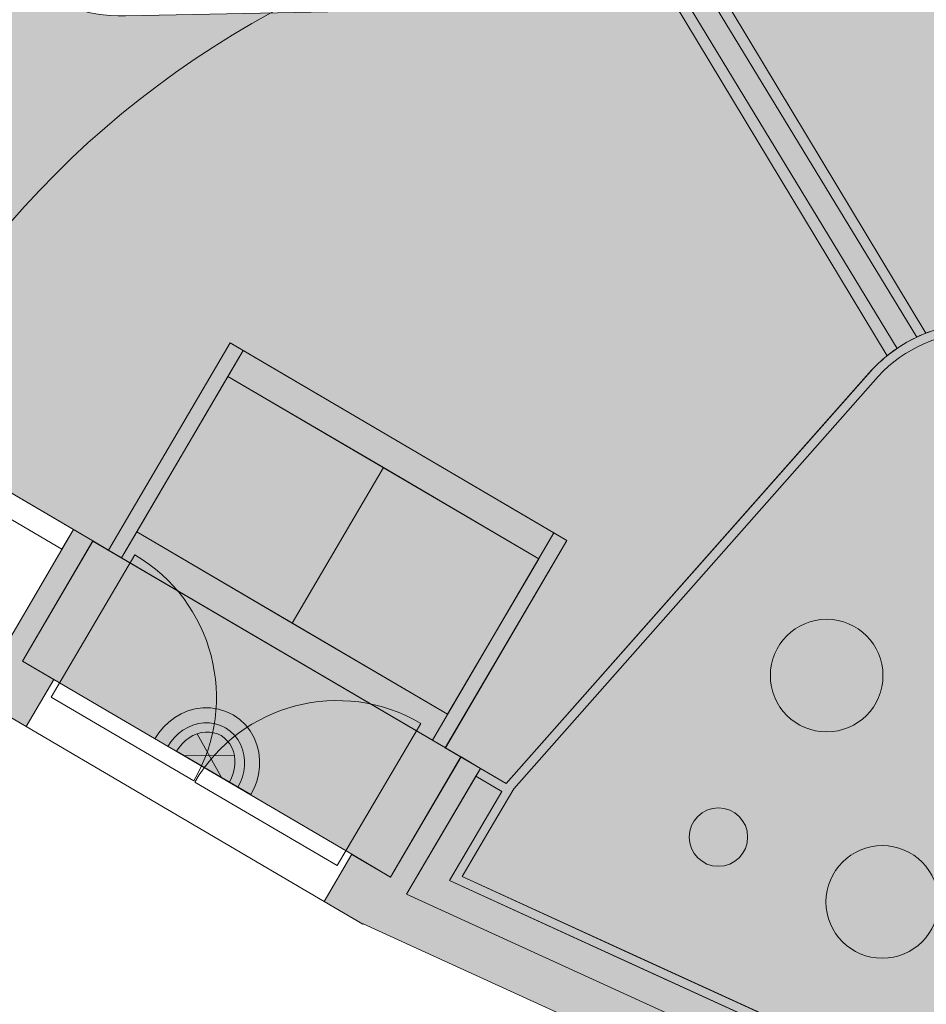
# Model space of a CAD drawing. Header units: metres. Extents: x 3492183 to 3492884, y 5882475 to 5882978.
# Tile 32 of 256: x 3492431 to 3492437, y 5882634 to 5882640. Entities that reach past the tile are written whole.
import ezdxf

# ---------------------------------------------------------------- set-up
doc = ezdxf.new("R2010")
doc.units = ezdxf.units.M
doc.header["$LTSCALE"] = 0.1
doc.linetypes.add('VW-01 Strichlinie kurz', pattern=[2, 1, -1])
for name, color, linetype, lineweight, true_color in [('A-Abtrittrose Planung', 7, 'Continuous', 9, 0x454545), ('A-Abtrittroste-Bestand', 7, 'Continuous', 9, 0x454545), ('Bod-Einfassung-Rasenbord 100_30_5', 7, 'Continuous', 9, 0x454545), ('Bod-Klinker', 7, 'Continuous', 9, 0x454545), ('Bod-Pflaster Arena', 250, 'Continuous', 13, 0x333333), ('Bod-Pflaster Beton Gestaltung Ambiente 24_16_8', 7, 'Continuous', 9, 0x454545), ('Bod-Pflaster Beton grau', 7, 'Continuous', 9, 0x454545), ('Bod-Pflaster Traufe', 7, 'Continuous', 18, 0x454545), ('Entwässerung-Schacht unklar Bestand', 7, 'Continuous', 50, 0x454545), ('Geb-Dach', 7, 'Continuous', 9, 0x454545), ('Geb-Türen', 7, 'Continuous', 9, 0x454545), ('Veg-Gehölze roden', 1, 'Continuous', 35, 0xff0000), ('Veg-Pflanzung', 7, 'Continuous', 9, 0x555555), ('Veg-Rasen', 7, 'Continuous', 9, 0x454545)]:
    doc.layers.add(name, color=color, linetype=linetype, lineweight=lineweight, true_color=true_color)
for name, color, linetype, lineweight in [('A-Leuchten-Fassade', 7, 'Continuous', 9), ('A-Leuchten-Fassade Sicherheit CEAG 84022.1', 7, 'Continuous', 9), ('Bod-Pflasterrinne', 7, 'Continuous', 9), ('Geb-Eingänge', 255, 'VW-01 Strichlinie kurz', 35), ('Keine', 7, 'Continuous', 9)]:
    doc.layers.add(name, color=color, linetype=linetype, lineweight=lineweight)

# ---------------------------------------------------------------- blocks, each defined once
blk = doc.blocks.new('Belag_Weg')
at = {"layer": 'Bod-Pflaster Beton grau'}
blk.add_rational_spline([(102.3568, -5.5698), (103.7681, -5.6466), (105.0652, -5.0855), (107.2735, -4.1301), (109.4818, -3.1747), (110.8181, -2.5966), (112.2707, -2.6953), (140.5453, -4.6158), (168.8198, -6.5364), (171.8719, -6.7437), (173.8323, -4.3953), (175.7928, -2.047), (175.0438, 0.919), (174.5059, 3.0487), (170.8681, 17.4534), (171, 16.95), (166.4527, 29.1486), (161.9054, 41.3473), (160.0712, 42.2374), (158.237, 43.1275), (163.2914, 29.1238), (168.3458, 15.1201), (168.0004, 16.5565), (171.5972, 2.3141), (172.1351, 0.1844), (172.5096, -1.2986), (171.5294, -2.4727), (170.5491, -3.6469), (169.0231, -3.5433), (140.7486, -1.6227), (112.474, 0.2978), (110.295, 0.4458), (108.2906, -0.4214), (106.0823, -1.3767), (103.874, -2.3321), (103.2255, -2.6127), (102.5198, -2.5743), (52.3338, 0.1567), (2.1477, 2.8876), (3.5625, 4.7047), (4.9772, 6.5218), (5.0766, 6.7137), (5.2147, 6.88), (13.3369, 16.6634), (21.4591, 26.4467), (22.8498, 28.1219), (22.8987, 30.2986), (23.8425, 72.3163), (24.7864, 114.334), (24.83, 116.2764), (26.7728, 116.289), (32.3881, 116.3256), (38.0034, 116.3623), (43.5725, 116.3751), (49.1416, 116.3879), (49.104, 113.7229), (49.0664, 111.058), (49.0701, 110.9972), (49.0739, 110.9365), (50.121, 110.9283), (51.1681, 110.9202), (51.1593, 110.9907), (51.1506, 111.0612), (51.1882, 113.7269), (51.2258, 116.3926), (60.148, 116.4064), (69.0702, 116.4201), (76.2847, 116.4313), (83.4992, 116.4424), (93.6964, 116.4615), (103.8935, 116.4806), (104.3212, 116.2967), (104.7488, 116.1127), (106.0421, 115.7293), (107.3353, 115.3458), (106.8033, 118.581), (106.2712, 121.8163), (105.1986, 120.4886), (104.1261, 119.1609), (102.1731, 119.1466), (100.2201, 119.1323), (100.2029, 121.6188), (100.1857, 124.1052), (96.7017, 124.0952), (93.2176, 124.0851), (93.1905, 128.1275), (93.1634, 132.1698), (86.4647, 132.1261), (79.7661, 132.0824), (79.7771, 125.7525), (79.7881, 119.4225), (73.5637, 119.4116), (67.3392, 119.4006), (67.3386, 119.963), (67.3379, 120.5253), (66.2925, 120.5215), (65.2471, 120.5176), (65.2498, 119.7978), (65.2524, 119.078), (52.3065, 119.0499), (39.3606, 119.0218), (39.351, 121.7914), (39.3413, 124.5609), (38.1313, 124.5565), (36.9214, 124.5521), (36.9212, 124.4825), (36.921, 124.4129), (36.7312, 124.4127), (36.5414, 124.4124), (36.5418, 125.6538), (36.5422, 126.8952), (35.8399, 126.8954), (35.1376, 126.8956), (35.129, 122.9571), (35.1204, 119.0187), (31.0224, 119.047), (26.9245, 119.0754), (26.087, 119.0811), (25.5035, 119.682), (24.92, 120.2829), (24.9388, 121.1202), (25.075, 127.183), (25.2112, 133.2457), (25.6499, 134.2469), (25.6754, 135.3397), (25.7514, 138.6017), (29.0063, 138.8307), (40.5702, 139.6443), (52.1342, 140.4579), (52.0465, 141.7048), (51.9587, 142.9517), (40.3948, 142.1381), (28.8308, 141.3246), (26.8705, 141.1866), (25.3613, 139.9279), (25.4448, 143.6441), (25.5282, 147.3602), (24.2785, 147.3883), (23.0289, 147.4164), (22.8768, 140.6451), (22.7247, 133.8738), (21.7822, 132.3455), (19.9888, 132.4338), (-9.3752, 133.8793), (-38.7392, 135.3248), (-38.8007, 134.0763), (-38.8622, 132.8278), (-9.4981, 131.3823), (19.8659, 129.9368), (20.1685, 129.9219), (20.4708, 129.9401), (21.3465, 129.9928), (21.9783, 129.3843), (22.6101, 128.7758), (22.5904, 127.8988), (21.4949, 79.1268), (20.3994, 30.3547), (20.37, 29.0487), (19.5356, 28.0436), (9.2359, 16.0517), (-1.0638, 4.0598), (-3.0077, 2.1759), (-4.9517, 0.2919), (-9.488, -5.3691), (-14.0243, -11.0302), (-13.6897, -11.302), (-13.3551, -11.5738), (-15.3249, -13.9464), (-17.2947, -16.319), (-16.3329, -17.1175), (-15.3712, -17.9159), (-13.3929, -15.533), (-11.4146, -13.1501), (-11.159, -13.3578), (-10.9034, -13.5654), (-7.0571, -8.7801), (-3.2109, -3.9948), (-1.6017, -1.928), (0.0076, 0.1389), (0.0038, 0.0694), (0, 0), (51.1784, -2.7849), (102.3568, -5.5698)], [1, 0.973360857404, 1, 1, 1, 0.971796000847, 1, 1, 1, 0.890889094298, 1, 0.890889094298, 1, 1, 1, 1, 1, 1, 1, 1, 1, 1, 1, 1, 1, 0.890889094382, 1, 0.890889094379, 1, 1, 1, 0.971796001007, 1, 1, 1, 0.973360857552, 1, 1, 1, 1, 1, 0.994210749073, 1, 1, 1, 0.944339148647, 1, 1, 1, 0.717277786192, 1, 1, 1, 1, 1, 1, 1, 1, 1, 1, 1, 1, 1, 1, 1, 1, 1, 1, 1, 1, 1, 1, 1, 1, 1, 1, 1, 1, 1, 1, 1, 1, 1, 1, 1, 1, 1, 1, 1, 1, 1, 1, 1, 1, 1, 1, 1, 1, 1, 1, 1, 1, 1, 1, 1, 1, 1, 1, 1, 1, 1, 1, 1, 1, 1, 1, 1, 0.922385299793, 1, 0.922385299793, 1, 1, 1, 0.981076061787, 1, 0.7393922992, 1, 1, 1, 1, 1, 1, 1, 0.951578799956, 1, 1, 1, 1, 1, 1, 1, 0.860927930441, 1, 1, 1, 1, 1, 1, 1, 0.998507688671, 1, 0.915785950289, 1, 0.915785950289, 1, 1, 1, 0.94433914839, 1, 1, 1, 1, 1, 1, 1, 1, 1, 1, 1, 1, 1, 1, 1, 1, 1, 1, 1, 1, 1, 1, 1, 1, 1], degree=2, knots=[0, 0, 0, 0.000596, 0.000596, 0.001639, 0.001639, 0.002252, 0.002252, 0.014532, 0.014532, 0.015713, 0.015713, 0.016894, 0.016894, 0.017846, 0.023332, 0.023332, 0.160581, 0.160581, 0.182075, 0.182075, 0.339032, 0.339032, 0.354606, 0.357345, 0.357345, 0.359043, 0.359043, 0.360742, 0.360742, 0.396072, 0.396072, 0.398718, 0.398718, 0.401718, 0.401718, 0.402575, 0.402575, 0.465233, 0.465233, 0.468104, 0.468104, 0.468372, 0.468372, 0.484224, 0.484224, 0.486788, 0.486788, 0.539183, 0.539183, 0.54092, 0.54092, 0.547921, 0.547921, 0.554864, 0.554864, 0.558186, 0.558186, 0.558262, 0.558262, 0.559568, 0.559568, 0.559656, 0.559656, 0.56298, 0.56298, 0.574103, 0.574103, 0.583097, 0.583097, 0.595809, 0.595809, 0.59639, 0.59639, 0.598071, 0.598071, 0.602159, 0.602159, 0.604287, 0.604287, 0.606721, 0.606721, 0.609821, 0.609821, 0.614165, 0.614165, 0.619204, 0.619204, 0.627556, 0.627556, 0.635447, 0.635447, 0.643207, 0.643207, 0.643908, 0.643908, 0.645211, 0.645211, 0.646108, 0.646108, 0.662248, 0.662248, 0.6657, 0.6657, 0.667209, 0.667209, 0.667296, 0.667296, 0.667532, 0.667532, 0.66908, 0.66908, 0.669955, 0.669955, 0.674865, 0.674865, 0.679974, 0.679974, 0.680937, 0.680937, 0.6819, 0.6819, 0.689461, 0.689461, 0.690798, 0.690798, 0.693805, 0.693805, 0.708257, 0.708257, 0.709816, 0.709816, 0.724268, 0.724268, 0.726599, 0.726599, 0.731233, 0.731233, 0.732791, 0.732791, 0.741235, 0.741235, 0.743162, 0.743162, 0.779814, 0.779814, 0.781372, 0.781372, 0.818024, 0.818024, 0.818401, 0.818401, 0.819402, 0.819402, 0.820404, 0.820404, 0.881222, 0.881222, 0.88276, 0.88276, 0.902467, 0.902467, 0.905842, 0.905842, 0.914885, 0.914885, 0.915423, 0.915423, 0.919267, 0.919267, 0.920825, 0.920825, 0.924686, 0.924686, 0.925097, 0.925097, 0.932751, 0.932751, 0.936016, 0.936016, 0.936103, 0.936103, 1, 1, 1], dxfattribs=at)
at = {"layer": 'Bod-Pflaster Beton grau', "color": 0, "flags": 1}
for tag in ['IFC_UUID', 'instanceID']:
    blk.add_attdef(tag, (3492321.1249, 5882577.1659), '', height=0.00018, dxfattribs=at)
blk = doc.blocks.new('Gruppe-11')
at = {"layer": 'A-Leuchten-Fassade', "linetype": 'Continuous', "lineweight": 0}
blk.add_hatch(color=2, dxfattribs=at).paths.add_polyline_path([(0.0003, -0.2041), (0.0003, 0.2039), (0.0317, 0.2022), (0.0625, 0.197), (0.0922, 0.1884), (0.1203, 0.1766), (0.1465, 0.1618), (0.1701, 0.1442), (0.1908, 0.1241), (0.2082, 0.1019), (0.2221, 0.078), (0.2322, 0.0527), (0.2383, 0.0266), (0.2403, -0.0001), (0.2383, -0.0267), (0.2322, -0.0529), (0.2221, -0.0781), (0.2082, -0.1021), (0.1908, -0.1243), (0.1701, -0.1443), (0.1465, -0.1619), (0.1203, -0.1767), (0.0922, -0.1885), (0.0625, -0.1971), (0.0317, -0.2023)])
at = {"layer": 'A-Leuchten-Fassade', "color": 7}
blk.add_line((0.1701, 0.1442), (0.0003, -0.1443), dxfattribs=at)
at = {"layer": 'A-Leuchten-Fassade', "color": 7, "linetype": 'Continuous', "lineweight": 9, "transparency": 33554687}
blk.add_line((0.1701, -0.1443), (0.0003, 0.1442), dxfattribs=at)
at = {"layer": 'A-Leuchten-Fassade', "color": 7, "flags": 128}
blk.add_lwpolyline([(0.0003, -0.2041), (0.0003, 0.2039), (0.0317, 0.2022), (0.0625, 0.197), (0.0922, 0.1884), (0.1203, 0.1766), (0.1465, 0.1618), (0.1701, 0.1442), (0.1908, 0.1241), (0.2082, 0.1019), (0.2221, 0.078), (0.2322, 0.0527), (0.2383, 0.0266), (0.2403, -0.0001), (0.2383, -0.0267), (0.2322, -0.0529), (0.2221, -0.0781), (0.2082, -0.1021), (0.1908, -0.1243), (0.1701, -0.1443), (0.1465, -0.1619), (0.1203, -0.1767), (0.0922, -0.1885), (0.0625, -0.1971), (0.0317, -0.2023)], close=True, dxfattribs=at)
blk = doc.blocks.new('A-Leuchte Fassade')
at = {"layer": 'A-Leuchten-Fassade', "linetype": 'Continuous', "lineweight": 0, "transparency": 33554534}
for points in [[(0.0011, -0.3702), (-0.0004, 0.3701), (0.0481, 0.3677), (0.0963, 0.3595), (0.1431, 0.346), (0.1884, 0.327), (0.2313, 0.3026), (0.2713, 0.2728), (0.3076, 0.2377), (0.3391, 0.1975), (0.3651, 0.1528), (0.3845, 0.1042), (0.3965, 0.0528), (0.4006, 0), (0.3965, -0.0528), (0.3845, -0.1042), (0.3651, -0.1528), (0.3391, -0.1975), (0.3076, -0.2377), (0.2713, -0.2728), (0.2313, -0.3026), (0.1884, -0.327), (0.1431, -0.346), (0.0963, -0.3595), (0.0484, -0.3676)], [(0.0009, -0.2701), (-0.0002, 0.27), (0.0373, 0.2681), (0.074, 0.2619), (0.1098, 0.2515), (0.1442, 0.2371), (0.1765, 0.2188), (0.2064, 0.1965), (0.2331, 0.1706), (0.2562, 0.1413), (0.2749, 0.1089), (0.2888, 0.0741), (0.2974, 0.0375), (0.3003, 0), (0.2974, -0.0375), (0.2888, -0.0741), (0.2749, -0.1089), (0.2562, -0.1413), (0.2331, -0.1706), (0.2064, -0.1965), (0.1765, -0.2188), (0.1442, -0.2371), (0.1098, -0.2515), (0.074, -0.2619), (0.0373, -0.2681)]]:
    blk.add_hatch(color=2, dxfattribs=at).paths.add_polyline_path(points)
at = {"layer": 'A-Leuchten-Fassade', "color": 2, "transparency": 33554534, "flags": 128}
for points in [[(0.0011, -0.3702), (-0.0004, 0.3701), (0.0481, 0.3677), (0.0963, 0.3595), (0.1431, 0.346), (0.1884, 0.327), (0.2313, 0.3026), (0.2713, 0.2728), (0.3076, 0.2377), (0.3391, 0.1975), (0.3651, 0.1528), (0.3845, 0.1042), (0.3965, 0.0528), (0.4006, 0), (0.3965, -0.0528), (0.3845, -0.1042), (0.3651, -0.1528), (0.3391, -0.1975), (0.3076, -0.2377), (0.2713, -0.2728), (0.2313, -0.3026), (0.1884, -0.327), (0.1431, -0.346), (0.0963, -0.3595), (0.0484, -0.3676)], [(0.0009, -0.2701), (-0.0002, 0.27), (0.0373, 0.2681), (0.074, 0.2619), (0.1098, 0.2515), (0.1442, 0.2371), (0.1765, 0.2188), (0.2064, 0.1965), (0.2331, 0.1706), (0.2562, 0.1413), (0.2749, 0.1089), (0.2888, 0.0741), (0.2974, 0.0375), (0.3003, 0), (0.2974, -0.0375), (0.2888, -0.0741), (0.2749, -0.1089), (0.2562, -0.1413), (0.2331, -0.1706), (0.2064, -0.1965), (0.1765, -0.2188), (0.1442, -0.2371), (0.1098, -0.2515), (0.074, -0.2619), (0.0373, -0.2681)]]:
    blk.add_lwpolyline(points, close=True, dxfattribs=at)
at = {"layer": 'Keine', "color": 7}
blk.add_blockref('Gruppe-11', (0, 0), dxfattribs=at)
blk = doc.blocks.new('Gebäude EG 2026-01-15')
at = {"color": 255}
blk.add_wipeout([(-36.1487, 8.6422), (-35.9644, 8.9564), (-33.9805, 7.7926), (-34.1648, 7.4783)], dxfattribs=at).dxf.layer = 'Keine'
at = {"layer": 'Geb-Dach', "linetype": 'Continuous', "lineweight": 0}
blk.add_hatch(color=250, dxfattribs=at).paths.add_polyline_path([(-33.7212, 7.6402), (-33.252, 8.4395), (-33.1227, 8.3635), (-33.6142, 7.5261), (-25.41, 3.7768), (-17.9211, 0.7417), (-8.5084, -3.3486), (-4.7421, 2.8512), (-6.3648, 4.3088), (-16.3468, 13.2712), (-16.4068, 13.3252), (-9.9685, 20.1524), (0.8273, 10.0802), (1.0234, 10.3339), (1.5685, 11.0401), (1.6872, 10.9484), (1.1212, 10.2151), (1.3584, 10.0318), (1.1353, 9.7432), (0.8984, 9.9263), (0.7995, 9.7984), (0.7535, 9.7388), (-9.9549, 19.7295), (-15.9777, 13.3429), (-6.1643, 4.532), (-4.3565, 2.9081), (-8.388, -3.7281), (-18.0373, 0.4651), (-25.5288, 3.5012), (-33.904, 7.3287), (-33.9056, 7.326), (-34.1641, 7.4777), (-33.9797, 7.7919)])
at = {"layer": 'Geb-Dach', "color": 7, "lineweight": 9, "flags": 128}
blk.add_lwpolyline([(-8.388, -3.7281), (-18.0373, 0.4651), (-25.5288, 3.5012), (-33.904, 7.3287), (-33.9056, 7.326), (-34.1641, 7.4777), (-33.9797, 7.7919), (-33.7212, 7.6402), (-33.252, 8.4395), (-33.1227, 8.3635), (-33.6142, 7.5261), (-25.41, 3.7768), (-17.9211, 0.7417), (-8.5084, -3.3486)], dxfattribs=at)
at = {"layer": 'Keine', "color": 252, "flags": 128}
blk.add_lwpolyline([(-36.1487, 8.6422), (-35.9644, 8.9564), (-33.9805, 7.7926), (-34.1648, 7.4783)], close=True, dxfattribs=at)
at = {"color": 255}
blk.add_wipeout([(-33.9795, 7.7923), (-34.164, 7.4777), (-36.1479, 8.6416), (-35.9633, 8.9562)], dxfattribs=at).dxf.layer = 'Geb-Türen'
at = {"layer": 'Geb-Dach', "linetype": 'Continuous', "lineweight": 0}
blk.add_hatch(color=250, dxfattribs=at).paths.add_polyline_path([(-36.1728, 9.0786), (-35.9636, 8.9558), (-36.148, 8.6416), (-36.4865, 8.8403), (-35.8327, 9.9542), (-35.7034, 9.8783)])
at = {"layer": 'Geb-Dach', "color": 7, "lineweight": 9, "flags": 128}
blk.add_lwpolyline([(-36.1728, 9.0786), (-35.9636, 8.9558), (-36.148, 8.6416), (-36.4865, 8.8403), (-35.8327, 9.9542), (-35.7034, 9.8783)], close=True, dxfattribs=at)
at = {"layer": 'Geb-Türen', "flags": 128}
for points in [[(-35.4244, 9.7853, -0.414213), (-35.032, 8.2809), (-35.9806, 8.8377), (-35.4244, 9.7853)], [(-33.5203, 8.6635, 0.414213), (-35.0251, 8.2727), (-34.0765, 7.7159), (-33.5203, 8.6635)]]:
    blk.add_lwpolyline(points, format="xyb", dxfattribs=at)
blk.add_lwpolyline([(-33.9795, 7.7923), (-34.164, 7.4777), (-36.1479, 8.6416), (-35.9633, 8.9562)], close=True, dxfattribs=at)
at = {"color": 255}
blk.add_wipeout([(-37.7818, 11.0981), (-35.8328, 9.9541), (-35.9095, 9.8234), (-37.8585, 10.9674)], dxfattribs=at).dxf.layer = 'Geb-Türen'
at = {"layer": 'Geb-Türen', "flags": 128}
blk.add_lwpolyline([(-37.7818, 11.0981), (-35.8328, 9.9541), (-35.9095, 9.8234), (-37.8585, 10.9674)], close=True, dxfattribs=at)

msp = doc.modelspace()

# ---------------------------------------------------------------- hatches: boundary and pattern name
at = {"layer": 'A-Abtrittrose Planung', "linetype": 'Continuous', "lineweight": 0, "true_color": 0xdfdfdf}
for points in [[(3492433.6065, 5882637.3443), (3492432.9993, 5882636.3092), (3492431.9643, 5882636.9163), (3492432.5714, 5882637.9514)], [(3492434.6415, 5882636.7371), (3492434.0344, 5882635.702), (3492432.9993, 5882636.3092), (3492433.6065, 5882637.3443)]]:
    msp.add_hatch(color=254, dxfattribs=at).paths.add_polyline_path(points)
at = {"layer": 'A-Abtrittroste-Bestand', "linetype": 'Continuous', "lineweight": 0, "true_color": 0xcccccc}
msp.add_hatch(color=254, dxfattribs=at).paths.add_polyline_path([(3492431.2032, 5882636.0561), (3492431.6722, 5882636.8555), (3492434.1236, 5882635.4172), (3492433.6546, 5882634.6178)])
at = {"layer": 'Bod-Einfassung-Rasenbord 100_30_5', "linetype": 'Continuous', "lineweight": 0, "true_color": 0xe6e6e6}
h = msp.add_hatch(color=254, dxfattribs=at)
edge = h.paths.add_edge_path()
edge.add_line((3492444.6361, 5882631.6327), (3492447.244, 5882631.3108))
edge.add_line((3492447.244, 5882631.3108), (3492447.1685, 5882631.3812))
edge.add_line((3492447.1685, 5882631.3812), (3492444.6434, 5882631.6922))
edge.add_arc((3492444.7656, 5882632.6847), 1, 216.6788, 262.97954, ccw=False)
edge.add_line((3492443.9636, 5882632.0874), (3492442.4484, 5882634.1218))
edge.add_arc((3492441.6464, 5882633.5244), 1, 36.6788, 46.98589)
edge.add_line((3492442.3286, 5882634.2556), (3492438.2709, 5882638.0414))
edge.add_arc((3492437.5887, 5882637.3102), 1, 46.98587, 136.98356)
edge.add_line((3492436.8575, 5882637.9924), (3492434.4256, 5882635.2399))
edge.add_line((3492434.4256, 5882635.2399), (3492434.2531, 5882635.3412))
edge.add_line((3492434.2531, 5882635.3412), (3492434.2228, 5882635.2894))
edge.add_line((3492434.2228, 5882635.2894), (3492434.3953, 5882635.1882))
edge.add_line((3492434.3953, 5882635.1882), (3492434.0462, 5882634.5935))
edge.add_line((3492434.0462, 5882634.5935), (3492442.045, 5882630.9381))
edge.add_line((3492442.045, 5882630.9381), (3492449.5321, 5882627.9038))
edge.add_line((3492449.5321, 5882627.9038), (3492458.787, 5882623.882))
edge.add_line((3492458.787, 5882623.882), (3492462.3766, 5882629.7909))
edge.add_line((3492462.3766, 5882629.7909), (3492450.8768, 5882640.1175))
edge.add_line((3492450.8768, 5882640.1175), (3492451.0126, 5882640.2617))
edge.add_line((3492451.0126, 5882640.2617), (3492450.969, 5882640.3029))
edge.add_line((3492450.969, 5882640.3029), (3492449.5766, 5882638.8263))
edge.add_line((3492449.5766, 5882638.8263), (3492449.6203, 5882638.7851))
edge.add_line((3492449.6203, 5882638.7851), (3492450.8355, 5882640.0739))
edge.add_line((3492450.8355, 5882640.0739), (3492462.2995, 5882629.7795))
edge.add_line((3492462.2995, 5882629.7795), (3492458.7629, 5882623.9579))
edge.add_line((3492458.7629, 5882623.9579), (3492449.5554, 5882627.9591))
edge.add_line((3492449.5554, 5882627.9591), (3492442.0687, 5882630.9932))
edge.add_line((3492442.0687, 5882630.9932), (3492435.2934, 5882634.0895))
edge.add_line((3492435.2934, 5882634.0895), (3492434.1316, 5882634.6205))
edge.add_line((3492434.1316, 5882634.6205), (3492434.3405, 5882634.9764))
edge.add_line((3492434.3405, 5882634.9764), (3492434.3408, 5882634.9763))
edge.add_line((3492434.3408, 5882634.9763), (3492434.4753, 5882635.2056))
edge.add_line((3492434.4753, 5882635.2056), (3492436.9019, 5882637.9521))
edge.add_arc((3492437.5887, 5882637.3102), 0.94, 46.98589, 136.93468, ccw=False)
edge.add_line((3492438.2299, 5882637.9975), (3492442.2877, 5882634.2117))
edge.add_arc((3492441.6464, 5882633.5244), 0.94, 36.6788, 46.98589, ccw=False)
edge.add_line((3492442.4003, 5882634.0859), (3492443.9155, 5882632.0515))
edge.add_arc((3492444.7656, 5882632.6847), 1.06, 216.6788, 262.97954)
at = {"layer": 'Bod-Klinker', "linetype": 'Continuous', "lineweight": 0, "true_color": 0xedc7ac}
for points in [[(3492432.5862, 5882638.1743), (3492432.6724, 5882638.1237), (3492431.8632, 5882636.7441), (3492431.777, 5882636.7947)], [(3492432.5714, 5882637.9514), (3492432.6725, 5882638.1238), (3492434.7427, 5882636.9095), (3492434.6415, 5882636.7371)], [(3492431.8631, 5882636.7439), (3492431.9643, 5882636.9163), (3492434.0344, 5882635.7021), (3492433.9332, 5882635.5296)], [(3492434.7426, 5882636.9094), (3492434.8288, 5882636.8588), (3492434.0196, 5882635.4792), (3492433.9333, 5882635.5298)]]:
    msp.add_hatch(color=31, dxfattribs=at).paths.add_polyline_path(points)
at = {"layer": 'Bod-Pflaster Arena', "linetype": 'Continuous', "lineweight": 0, "true_color": 0xe3d8b9}
h = msp.add_hatch(color=254, dxfattribs=at)
edge = h.paths.add_edge_path()
edge.add_line((3492449.5766, 5882638.8263), (3492450.969, 5882640.3029))
edge.add_line((3492450.969, 5882640.3029), (3492450.969, 5882640.3028))
edge.add_line((3492450.969, 5882640.3028), (3492457.4074, 5882647.13))
edge.add_line((3492457.4074, 5882647.13), (3492459.0099, 5882645.6349))
edge.add_line((3492459.0099, 5882645.6349), (3492459.1873, 5882645.825))
edge.add_line((3492459.1873, 5882645.825), (3492459.1879, 5882645.8244))
edge.add_arc((3492459.8902, 5882645.1125), 1, 46.98589, 134.61031, ccw=False)
edge.add_line((3492460.5724, 5882645.8437), (3492466.4332, 5882640.3757))
edge.add_line((3492466.4332, 5882640.3757), (3492467.3676, 5882641.4733))
edge.add_line((3492467.3676, 5882641.4733), (3492454.1431, 5882653.8115))
edge.add_arc((3492454.8662, 5882654.5866), 1.06, 169.69245, 226.98589, ccw=False)
edge.add_line((3492453.8233, 5882654.7762), (3492454.1039, 5882656.3193))
edge.add_arc((3492455.1468, 5882656.1296), 1.06, 136.98589, 169.69245, ccw=False)
edge.add_line((3492454.3717, 5882656.8527), (3492455.6419, 5882658.2141))
edge.add_arc((3492456.4169, 5882657.491), 1.06, 107.36996, 136.98589, ccw=False)
edge.add_line((3492456.1005, 5882658.5026), (3492457.7299, 5882659.0123))
edge.add_line((3492457.7299, 5882659.0123), (3492457.7958, 5882659.0326))
edge.add_line((3492457.7958, 5882659.0326), (3492454.9886, 5882661.6864))
edge.add_arc((3492455.6756, 5882662.4131), 1, 189.11139, 226.60901, ccw=False)
edge.add_line((3492454.6882, 5882662.2548), (3492454.6299, 5882661.9322))
edge.add_line((3492454.6299, 5882661.9322), (3492454.3805, 5882660.5937))
edge.add_arc((3492453.3384, 5882660.7878), 1.06, 316.98589, 349.44615, ccw=False)
edge.add_line((3492454.1135, 5882660.0647), (3492452.9689, 5882658.838))
edge.add_arc((3492452.2377, 5882659.5201), 1, 226.98589, 316.98589, ccw=False)
edge.add_line((3492451.5556, 5882658.789), (3492450.7111, 5882659.5768))
edge.add_line((3492450.7111, 5882659.5768), (3492449.4998, 5882655.8473))
edge.add_arc((3492448.5422, 5882655.5591), 1, -43.01413, 16.74955, ccw=False)
edge.add_line((3492449.2734, 5882654.8769), (3492436.083, 5882640.7389))
edge.add_arc((3492435.3518, 5882641.4211), 1, 294.25595, 316.98589, ccw=False)
edge.add_line((3492435.7626, 5882640.5094), (3492437.1586, 5882638.213))
edge.add_arc((3492437.5887, 5882637.3102), 1, 46.98588, 115.47069, ccw=False)
edge.add_line((3492438.2709, 5882638.0414), (3492442.3286, 5882634.2556))
edge.add_arc((3492441.6464, 5882633.5244), 1, 36.6788, 46.98589, ccw=False)
edge.add_line((3492442.4484, 5882634.1218), (3492443.9636, 5882632.0874))
edge.add_arc((3492444.7656, 5882632.6847), 1, 216.6788, 262.97954)
edge.add_line((3492444.6434, 5882631.6922), (3492447.1685, 5882631.3812))
edge.add_line((3492447.1685, 5882631.3812), (3492439.0894, 5882638.9189))
edge.add_arc((3492439.7715, 5882639.6501), 1, 136.99708, 226.98589, ccw=False)
edge.add_line((3492439.0402, 5882640.3321), (3492449.8616, 5882651.9355))
edge.add_arc((3492450.5872, 5882651.2474), 1, 92.69779, 136.51654, ccw=False)
edge.add_line((3492450.5402, 5882652.2462), (3492453.1364, 5882652.3686))
edge.add_arc((3492453.1835, 5882651.3697), 1, 49.27779, 92.69779, ccw=False)
edge.add_arc((3492453.1835, 5882651.3697), 1, 46.98589, 49.27779, ccw=False)
edge.add_line((3492453.8657, 5882652.1009), (3492454.0955, 5882651.8864))
edge.add_line((3492454.0955, 5882651.8864), (3492455.2012, 5882650.8549))
edge.add_arc((3492454.478, 5882650.0799), 1.06, -43.32081, 46.98589, ccw=False)
edge.add_line((3492455.2492, 5882649.3526), (3492451.8317, 5882645.7287))
edge.add_line((3492451.8317, 5882645.7287), (3492451.7881, 5882645.7699))
edge.add_line((3492451.7881, 5882645.7699), (3492447.312, 5882641.0234))
edge.add_line((3492447.312, 5882641.0234), (3492447.412, 5882640.8663))
edge.add_arc((3492449.0488, 5882641.9076), 1.94, 212.46422, 228.07787)
edge.add_line((3492447.7526, 5882640.4642), (3492449.5766, 5882638.8263))
at = {"layer": 'Bod-Pflaster Beton Gestaltung Ambiente 24_16_8', "linetype": 'Continuous', "lineweight": 0, "true_color": 0xe2dbd0, "transparency": 33554687}
h = msp.add_hatch(color=254, dxfattribs=at)
edge = h.paths.add_edge_path()
edge.add_line((3492431.6725, 5882636.8559), (3492431.7765, 5882636.7948))
edge.add_line((3492431.7765, 5882636.7948), (3492432.5862, 5882638.1743))
edge.add_line((3492432.5862, 5882638.1743), (3492434.8289, 5882636.8579))
edge.add_line((3492434.8289, 5882636.8579), (3492434.0192, 5882635.4785))
edge.add_line((3492434.0192, 5882635.4785), (3492434.4256, 5882635.2399))
edge.add_line((3492434.4256, 5882635.2399), (3492436.8577, 5882637.9923))
edge.add_arc((3492437.1461, 5882637.7374), 0.3848, 136.01291, 138.53484, ccw=False)
edge.add_arc((3492437.5887, 5882637.3102), 1, 124.07618, 136.01292, ccw=False)
edge.add_line((3492437.0284, 5882638.1385), (3492435.6187, 5882640.4574))
edge.add_arc((3492435.3518, 5882641.4211), 1, 273.10231, 285.47914, ccw=False)
edge.add_arc((3492435.3518, 5882641.4211), 1, 271.13279, 273.10232, ccw=False)
edge.add_line((3492435.3716, 5882640.4213), (3492431.8896, 5882640.3525))
edge.add_arc((3492431.8689, 5882641.4149), 1.0626, 228.57889, 271.11412, ccw=False)
edge.add_line((3492431.1659, 5882640.6181), (3492429.6927, 5882639.0538))
edge.add_line((3492429.6927, 5882639.0538), (3492429.606, 5882638.9617))
edge.add_arc((3492428.6194, 5882639.0667), 0.9921, 329.42975, 353.9281, ccw=False)
edge.add_line((3492429.4737, 5882638.5621), (3492429.2922, 5882638.2529))
edge.add_line((3492429.2922, 5882638.2529), (3492431.6725, 5882636.8559))
at = {"layer": 'Bod-Pflaster Traufe', "linetype": 'Continuous', "lineweight": 0, "true_color": 0xf2f2f2}
msp.add_hatch(color=7, dxfattribs=at).paths.add_polyline_path([(3492450.969, 5882640.3028), (3492451.0126, 5882640.2617), (3492450.8768, 5882640.1175), (3492462.3766, 5882629.7909), (3492458.787, 5882623.882), (3492449.5321, 5882627.9038), (3492442.045, 5882630.9381), (3492435.2685, 5882634.035), (3492434.0462, 5882634.5935), (3492434.3953, 5882635.1882), (3492434.2228, 5882635.2894), (3492433.7616, 5882634.5037), (3492441.9658, 5882630.7544), (3492449.4547, 5882627.7194), (3492458.8674, 5882623.629), (3492462.6337, 5882629.8289), (3492450.969, 5882640.3029)])
at = {"layer": 'Bod-Pflasterrinne', "linetype": 'Continuous', "lineweight": 0, "true_color": 0xe6e6e6}
h = msp.add_hatch(color=254, dxfattribs=at)
edge = h.paths.add_edge_path()
edge.add_arc((3492435.3518, 5882641.4211), 1, 281.10493, 298.69508, ccw=False)
edge.add_line((3492435.5444, 5882640.4398), (3492436.9614, 5882638.089))
edge.add_arc((3492437.5887, 5882637.3102), 1, 111.59756, 128.85334, ccw=False)
edge.add_line((3492437.2206, 5882638.24), (3492435.832, 5882640.5439))
at = {"layer": 'Veg-Pflanzung', "linetype": 'Continuous', "lineweight": 0, "true_color": 0x87b17d}
h = msp.add_hatch(color=83, dxfattribs=at)
edge = h.paths.add_edge_path()
edge.add_line((3492453.2138, 5882630.662), (3492452.8859, 5882630.2968))
edge.add_line((3492452.8859, 5882630.2968), (3492452.5138, 5882630.6308))
edge.add_line((3492452.5138, 5882630.6308), (3492451.8371, 5882630.7181))
edge.add_line((3492451.8371, 5882630.7181), (3492451.7731, 5882630.2223))
edge.add_line((3492451.7731, 5882630.2223), (3492449.7896, 5882630.4783))
edge.add_line((3492449.7896, 5882630.4783), (3492449.8536, 5882630.9742))
edge.add_line((3492449.8536, 5882630.9742), (3492447.2799, 5882631.3064))
edge.add_line((3492447.2799, 5882631.3064), (3492447.245, 5882631.3107))
edge.add_line((3492447.245, 5882631.3107), (3492447.2446, 5882631.3103))
edge.add_line((3492447.2446, 5882631.3103), (3492447.244, 5882631.3108))
edge.add_line((3492447.244, 5882631.3108), (3492444.6361, 5882631.6327))
edge.add_arc((3492444.7656, 5882632.6847), 1.06, 216.6788, 262.97954, ccw=False)
edge.add_line((3492443.9155, 5882632.0515), (3492442.4003, 5882634.0859))
edge.add_arc((3492441.6464, 5882633.5244), 0.94, 36.6788, 46.98589)
edge.add_line((3492442.2877, 5882634.2117), (3492438.2299, 5882637.9975))
edge.add_arc((3492437.5887, 5882637.3102), 0.94, 46.98589, 136.93468)
edge.add_line((3492436.9019, 5882637.9521), (3492434.4753, 5882635.2056))
edge.add_line((3492434.4753, 5882635.2056), (3492434.3408, 5882634.9763))
edge.add_line((3492434.3408, 5882634.9763), (3492434.3405, 5882634.9764))
edge.add_line((3492434.3405, 5882634.9764), (3492434.1316, 5882634.6205))
edge.add_line((3492434.1316, 5882634.6205), (3492442.0687, 5882630.9932))
edge.add_line((3492442.0687, 5882630.9932), (3492449.5554, 5882627.9591))
edge.add_line((3492449.5554, 5882627.9591), (3492458.7629, 5882623.9579))
edge.add_line((3492458.7629, 5882623.9579), (3492462.2995, 5882629.7795))
edge.add_line((3492462.2995, 5882629.7795), (3492450.8355, 5882640.0739))
edge.add_line((3492450.8355, 5882640.0739), (3492449.6213, 5882638.7862))
edge.add_line((3492449.6213, 5882638.7862), (3492454.488, 5882634.4161))
edge.add_arc((3492453.7798, 5882633.6274), 1.06, -41.91926, 48.07787, ccw=False)
edge.add_line((3492454.5686, 5882632.9193), (3492454.5181, 5882632.8631))
edge.add_line((3492454.5181, 5882632.8631), (3492454.8901, 5882632.529))
edge.add_line((3492454.8901, 5882632.529), (3492453.2138, 5882630.662))

# ---------------------------------------------------------------- linework, layer by layer
at = {"layer": 'A-Abtrittrose Planung', "flags": 128}
for points in [[(3492433.6065, 5882637.3443), (3492432.9993, 5882636.3092), (3492431.9643, 5882636.9163), (3492432.5714, 5882637.9514)], [(3492434.6415, 5882636.7371), (3492434.0344, 5882635.702), (3492432.9993, 5882636.3092), (3492433.6065, 5882637.3443)]]:
    msp.add_lwpolyline(points, close=True, dxfattribs=at)
at = {"layer": 'A-Abtrittroste-Bestand', "flags": 128}
msp.add_lwpolyline([(3492431.2032, 5882636.0561), (3492431.6722, 5882636.8555), (3492434.1236, 5882635.4172), (3492433.6546, 5882634.6178)], close=True, dxfattribs=at)
at = {"layer": 'Bod-Einfassung-Rasenbord 100_30_5', "flags": 128}
for points in [[(3492438.2709, 5882638.0414, 0.414202), (3492436.8575, 5882637.9924), (3492434.4256, 5882635.2399), (3492434.2531, 5882635.3412), (3492434.2228, 5882635.2894), (3492434.3953, 5882635.1882), (3492434.0462, 5882634.5935), (3492442.045, 5882630.9381)], [(3492442.0687, 5882630.9932), (3492435.2934, 5882634.0895), (3492434.1316, 5882634.6205), (3492434.3405, 5882634.9764), (3492434.3408, 5882634.9763), (3492434.4753, 5882635.2056), (3492436.9019, 5882637.9521, -0.413952), (3492438.2299, 5882637.9975)]]:
    msp.add_lwpolyline(points, format="xyb", dxfattribs=at)
at = {"layer": 'Bod-Klinker', "flags": 128}
for points in [[(3492432.5862, 5882638.1743), (3492432.6724, 5882638.1237), (3492431.8632, 5882636.7441), (3492431.777, 5882636.7947)], [(3492432.5714, 5882637.9514), (3492432.6725, 5882638.1238), (3492434.7427, 5882636.9095), (3492434.6415, 5882636.7371)], [(3492431.8631, 5882636.7439), (3492431.9643, 5882636.9163), (3492434.0344, 5882635.7021), (3492433.9332, 5882635.5296)], [(3492434.7426, 5882636.9094), (3492434.8288, 5882636.8588), (3492434.0196, 5882635.4792), (3492433.9333, 5882635.5298)]]:
    msp.add_lwpolyline(points, close=True, dxfattribs=at)
at = {"layer": 'Bod-Pflaster Arena', "color": 250, "linetype": 'Continuous', "lineweight": 13, "true_color": 0x333333, "flags": 128}
msp.add_lwpolyline([(3492449.2734, 5882654.8769), (3492436.083, 5882640.7389, -0.099505), (3492435.7626, 5882640.5094), (3492437.1586, 5882638.213, -0.308045), (3492438.2709, 5882638.0414)], format="xyb", dxfattribs=at)
at = {"layer": 'Bod-Pflaster Beton Gestaltung Ambiente 24_16_8', "transparency": 33554687, "flags": 128}
msp.add_lwpolyline([(3492431.6725, 5882636.8559), (3492431.7765, 5882636.7948), (3492432.5862, 5882638.1743), (3492434.8289, 5882636.8579), (3492434.0192, 5882635.4785), (3492434.4256, 5882635.2399), (3492436.8692, 5882638.0047, -0.052131), (3492437.0284, 5882638.1385), (3492435.6187, 5882640.4574, -0.054057), (3492435.4059, 5882640.4226, -0.008594), (3492435.3716, 5882640.4213), (3492431.8896, 5882640.3525, -0.187756), (3492431.1659, 5882640.6181), (3492429.6927, 5882639.0538), (3492429.606, 5882638.9617, -0.107303), (3492429.4737, 5882638.5621), (3492429.2922, 5882638.2529)], format="xyb", close=True, dxfattribs=at)
at = {"layer": 'Bod-Pflaster Traufe', "color": 7, "flags": 128}
msp.add_lwpolyline([(3492450.969, 5882640.3028), (3492451.0126, 5882640.2617), (3492450.8768, 5882640.1175), (3492462.3766, 5882629.7909), (3492458.787, 5882623.882), (3492449.5321, 5882627.9038), (3492442.045, 5882630.9381), (3492435.2685, 5882634.035), (3492434.0462, 5882634.5935), (3492434.3953, 5882635.1882), (3492434.2228, 5882635.2894), (3492433.7616, 5882634.5037), (3492441.9658, 5882630.7544), (3492449.4547, 5882627.7194), (3492458.8674, 5882623.629), (3492462.6337, 5882629.8289), (3492450.969, 5882640.3029)], close=True, dxfattribs=at)
at = {"layer": 'Bod-Pflasterrinne', "flags": 128}
msp.add_lwpolyline([(3492435.832, 5882640.5439, -0.076903), (3492435.5444, 5882640.4398), (3492436.9614, 5882638.089, -0.075435), (3492437.2206, 5882638.24)], format="xyb", close=True, dxfattribs=at)
at = {"layer": 'Entwässerung-Schacht unklar Bestand', "color": 252, "lineweight": 9, "true_color": 0x888888}
for centre in [(3492436.5591, 5882635.9595), (3492436.9293, 5882634.4519)]:
    msp.add_circle(centre, 0.375, dxfattribs=at)
at = {"layer": 'Veg-Pflanzung', "linetype": 'Continuous', "lineweight": 9, "flags": 128}
msp.add_lwpolyline([(3492438.2299, 5882637.9975, 0.413952), (3492436.9019, 5882637.9521), (3492434.4753, 5882635.2056), (3492434.3408, 5882634.9763), (3492434.3405, 5882634.9764), (3492434.1316, 5882634.6205), (3492442.0687, 5882630.9932)], format="xyb", dxfattribs=at)
at = {"layer": 'Veg-Rasen'}
msp.add_rational_spline([(3492398.2839, 5882602.2008), (3492398.27, 5882602.4917), (3492398.2561, 5882602.7826), (3492397.8828, 5882610.6472), (3492397.5095, 5882618.5117), (3492397.0516, 5882628.1591), (3492396.5936, 5882637.8064), (3492396.3799, 5882642.3048), (3492396.1661, 5882646.8032), (3492396.0861, 5882646.7994), (3492396.006, 5882646.8041), (3492395.8171, 5882646.7952), (3492395.6282, 5882646.7863), (3492391.7034, 5882646.6014), (3492387.7787, 5882646.4164), (3492387.7779, 5882646.4464), (3492387.7772, 5882646.4764), (3492387.9929, 5882637.3236), (3492388.2086, 5882628.1708), (3492388.2599, 5882625.9941), (3492386.9477, 5882624.2567), (3492379.2842, 5882614.1101), (3492371.6207, 5882603.9634), (3492371.4904, 5882603.7909), (3492371.4, 5882603.5946), (3492370.0703, 5882601.7143), (3492368.7406, 5882599.8341), (3492418.9992, 5882599.415), (3492469.2578, 5882598.9959), (3492469.9644, 5882598.99), (3492470.5994, 5882599.3001), (3492472.7614, 5882600.356), (3492474.9234, 5882601.412), (3492476.8858, 5882602.3705), (3492479.0693, 5882602.3229), (3492507.4023, 5882601.7052), (3492535.7352, 5882601.0875), (3492537.2644, 5882601.0542), (3492538.1896, 5882602.2722), (3492539.1148, 5882603.4902), (3492538.6724, 5882604.9544), (3492538.0371, 5882607.0571), (3492533.7889, 5882621.1189), (3492534.2, 5882619.7), (3492535.4321, 5882612.8649), (3492536.6642, 5882606.0299), (3492534.8435, 5882604.6074), (3492533.0228, 5882603.1849), (3492503.5909, 5882603.4066), (3492474.1591, 5882603.6282), (3492473.2743, 5882602.9289), (3492472.3895, 5882602.2295), (3492471.3926, 5882601.3306), (3492470.3957, 5882600.4317), (3492434.9181, 5882600.8689), (3492399.4405, 5882601.306), (3492398.8622, 5882601.7534), (3492398.2839, 5882602.2008)], [1, 1, 1, 1, 1, 1, 1, 1, 1, 0.99857500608, 1, 1, 1, 1, 1, 1, 1, 1, 1, 0.944339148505, 1, 1, 1, 0.994210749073, 1, 1, 1, 1, 1, 0.973360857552, 1, 1, 1, 0.971796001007, 1, 1, 1, 0.890889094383, 1, 0.890889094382, 1, 1, 1, 1, 1, 1, 1, 1, 1, 1, 1, 1, 1, 1, 1, 1, 1, 1], degree=2, knots=[0, 0, 0, 0.00036, 0.00036, 0.010098, 0.010098, 0.022044, 0.022044, 0.027614, 0.027614, 0.027713, 0.027713, 0.027947, 0.027947, 0.032807, 0.032807, 0.032844, 0.032844, 0.044167, 0.044167, 0.04671, 0.04671, 0.062437, 0.062437, 0.062703, 0.062703, 0.065551, 0.065551, 0.127715, 0.127715, 0.128566, 0.128566, 0.131542, 0.131542, 0.134167, 0.134167, 0.169218, 0.169218, 0.170904, 0.170904, 0.172589, 0.172589, 0.175306, 0.190758, 0.190758, 0.263401, 0.263401, 0.287567, 0.287567, 0.595414, 0.595414, 0.607211, 0.607211, 0.621251, 0.621251, 0.992352, 0.992352, 1, 1, 1], dxfattribs=at)

# ---------------------------------------------------------------- block references
at = {"layer": 'A-Leuchten-Fassade Sicherheit CEAG 84022.1', "rotation": 59.7542512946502}
msp.add_blockref('A-Leuchte Fassade', (3492432.4044, 5882635.3519), dxfattribs=at)
at = {"layer": 'Bod-Pflaster Beton grau', "rotation": 2.636948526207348}
msp.add_blockref('Belag_Weg', (3492366.7281, 5882596.8508), dxfattribs=at)

# ---------------------------------------------------------------- next in the draw order: block references
at = {"layer": 'Keine', "color": 7, "transparency": 33554687}
msp.add_blockref('Gebäude EG 2026-01-15', (3492467.3758, 5882626.9776), dxfattribs=at)

# ---------------------------------------------------------------- next in the draw order: linework, layer by layer
at = {"layer": 'Geb-Eingänge', "color": 7, "linetype": 'Continuous', "lineweight": 9, "transparency": 33554687}
msp.add_solid([(3492433.8161, 5882636.6272), (3492433.0795, 5882636.4456), (3492432.8783, 5882637.1771)], dxfattribs=at)
at = {"layer": 'Veg-Gehölze roden', "color": 32, "linetype": 'Continuous', "lineweight": 9, "true_color": 0xcc4f00}
for radius in [6.2445, 0.195]:
    msp.add_circle((3492435.8379, 5882634.884), radius, dxfattribs=at)

doc.saveas('drawing.dxf')
